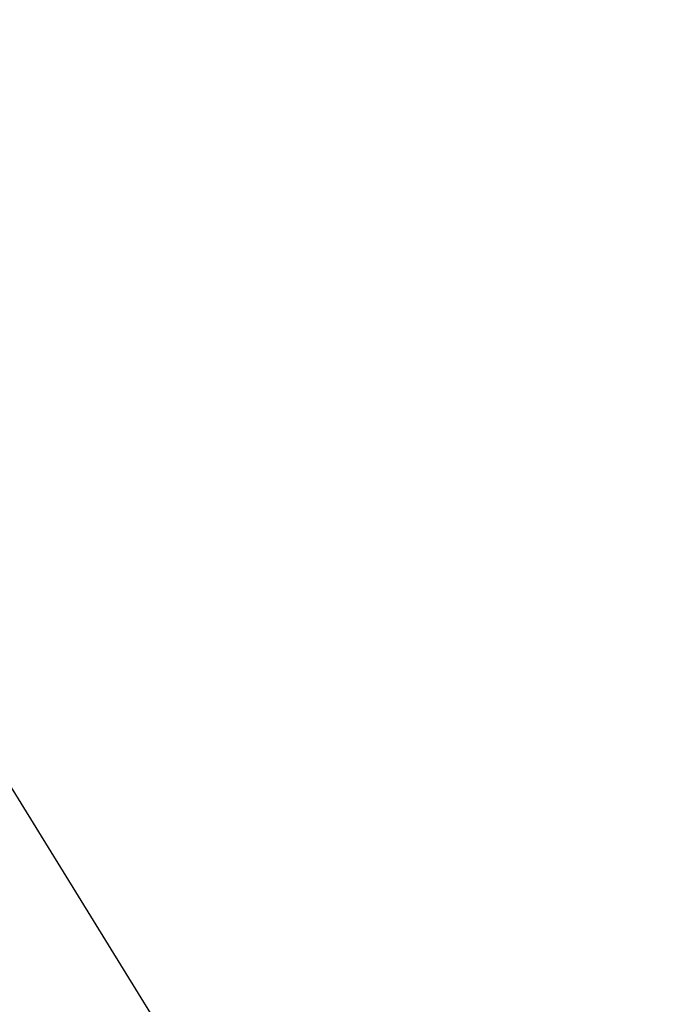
# Model space of a CAD drawing. Header units: inches. Extents: x -10.6 to 10.7, y -8.8 to 8.8.
# Tile 27 of 28: x 8.2 to 9.5, y 6.4 to 8.3. Entities that reach past the tile are written whole.
import ezdxf

# ---------------------------------------------------------------- set-up
doc = ezdxf.new("R2010")
doc.units = ezdxf.units.IN
doc.header["$MEASUREMENT"] = 0
doc.layers.get('0').update_dxf_attribs({"true_color": 0x5890e1})

msp = doc.modelspace()

# ---------------------------------------------------------------- linework, layer by layer
at = {"color": 153, "true_color": 0x5890e1, "extrusion": (0, -1, -1.19209e-07)}
msp.add_lwpolyline([(6.0464, 9.2287), (7.425, 4.0764), (8.6822, -1.4544), (9.2275, -4.48), (9.6969, -7.7422), (10.0754, -11.2883), (10.3478, -15.1656)], dxfattribs=at)

# ---------------------------------------------------------------- meshes
at = {"color": 153, "true_color": 0x5890e1}
mesh = msp.add_polyface(dxfattribs=at)
corners = [(7.1538, 4.2252, 10.7664), (6.7797, 5.1402, 10.7516), (6.3669, 5.1193, 9.2797), (7.536, 4.225, 11.9557), (7.1343, 5.1436, 11.9414), (7.3447, 5.1539, 12.6129), (6.8843, 5.9929, 12.573), (6.6876, 5.9742, 11.9033), (7.7543, 4.2243, 12.6256), (7.899, 4.2233, 13.0357), (7.4912, 5.1676, 13.0252), (7.0308, 6.0179, 12.983), (6.4167, 6.7414, 12.5281), (8.4062, 5.2225, 14.6413), (7.9281, 5.1985, 13.9447), (8.3277, 4.2211, 13.9565), (8.7908, 4.2194, 14.668), (8.9866, 5.25, 15.4327), (9.3518, 4.2175, 15.48), (8.5532, 6.1679, 15.3432), (7.9592, 6.1179, 14.5731), (7.4709, 6.0742, 13.893), (7.5045, 6.8277, 14.4544), (6.9971, 6.7975, 13.7935), (8.1254, 6.8622, 15.205), (7.7197, 7.3628, 15.0238), (7.095, 7.3537, 14.3056), (7.6544, 5.1814, 13.4376), (8.0603, 4.2223, 13.4459), (7.1939, 6.0429, 13.393), (6.7168, 6.7759, 13.3119), (6.5585, 6.7587, 12.92), (6.5869, 7.3468, 13.675)]
mesh.append_faces([[corners[k] for k in face] for face in [(0, 1, 2), (1, 0, 3), (3, 4, 1), (5, 6, 7), (7, 4, 5), (8, 5, 4), (4, 3, 8), (5, 8, 9), (9, 10, 5), (6, 5, 10), (10, 11, 6), (12, 6, 11), (13, 14, 15), (15, 16, 13), (17, 13, 16), (16, 18, 17), (13, 17, 19), (19, 20, 13), (14, 13, 20), (20, 21, 14), (22, 23, 21), (21, 20, 22), (24, 22, 20), (20, 19, 24), (22, 24, 25), (23, 22, 26), (27, 10, 9), (9, 28, 27), (14, 27, 28), (28, 15, 14), (27, 14, 21), (21, 29, 27), (10, 27, 29), (29, 11, 10), (30, 31, 11), (11, 29, 30), (23, 30, 29), (29, 21, 23), (30, 23, 32)]], dxfattribs={"vtx2": -1, "color": 153})

doc.saveas('drawing.dxf')
